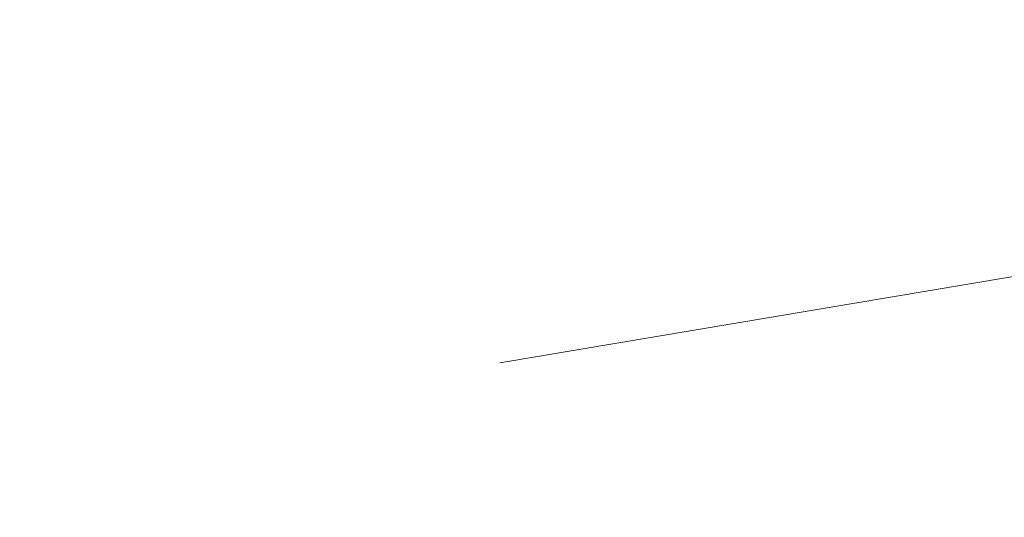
# Model space of a CAD drawing. Header units: metres. Extents: x 0 to 269924, y 0 to 933292.
# Tile 219 of 247: x 135379 to 135420, y 466748 to 466769. Entities that reach past the tile are written whole.
import ezdxf
from ezdxf import colors
from ezdxf.entities.mleader import LeaderData, LeaderLine
from ezdxf.math import Vec2, Vec3

# ---------------------------------------------------------------- set-up
doc = ezdxf.new("R2010")
doc.units = ezdxf.units.M
doc.layers.add('N-WE-VH-VERHARDING-T18', color=10, linetype='Continuous', lineweight=18)
doc.layers.add('X-XX-AL-HULPLIJN-G', color=30, linetype='Continuous', lineweight=18, plot=False)
doc.styles.add('NLCS-ISO-M200-T18', font='NLCS-ISO.ttf', dxfattribs={"height": 0.36})

msp = doc.modelspace()

# ---------------------------------------------------------------- linework, layer by layer
at = {"layer": 'X-XX-AL-HULPLIJN-G'}
msp.add_lwpolyline([(135398.959, 466754.644), (135497.573, 466771.233), (135596.09, 466788.39), (135692.572, 466814.681), (135698.382, 466795.357)], dxfattribs=at)

# ---------------------------------------------------------------- leaders
at = {"layer": 'N-WE-VH-VERHARDING-T18'}
ml = msp.add_multileader_mtext('Standard', dxfattribs=at)
ml.set_content('', color=256, style='NLCS-ISO-M200-T18')
ml.set_leader_properties(color=256, linetype='ByLayer', lineweight=-1)
ml.build(insert=Vec2(0, 0))
ml.multileader.update_dxf_attribs({"has_dogleg": 0, "text_left_attachment_type": 5, "text_right_attachment_type": 5, "dogleg_length": 0.36, "arrow_head_size": 0.36})
ctx = ml.context
ctx.base_point, ctx.char_height, ctx.arrow_head_size, ctx.landing_gap_size, ctx.plane_origin = Vec3(135697.392, 466805.766), 0.36, 0.36, 0.18, Vec3(135695.697, 466805.189)
ctx.left_attachment, ctx.right_attachment = 5, 5
notes = []
notes.append((ctx, [(0, (0, 0, 0), (0, 0), (1, 0), 1, [])]))
ctx.mtext.insert, ctx.mtext.rotation, ctx.mtext.flow_direction = Vec3(135697.572, 466806.126), -0.147529, 5
for ctx, leaders in notes:
    for number, flags, end, landing, length, lines in leaders:
        leader = LeaderData()
        leader.index, (leader.has_last_leader_line, leader.has_dogleg_vector, leader.attachment_direction) = number, flags
        leader.last_leader_point, leader.dogleg_vector, leader.dogleg_length = Vec3(end), Vec3(landing), length
        for number, points, colour, breaks in lines:
            line = LeaderLine()
            line.index, line.vertices, line.color, line.breaks = number, Vec3.list(points), colors.encode_raw_color(colour), breaks
            leader.lines.append(line)
        ctx.leaders.append(leader)

doc.saveas('drawing.dxf')
